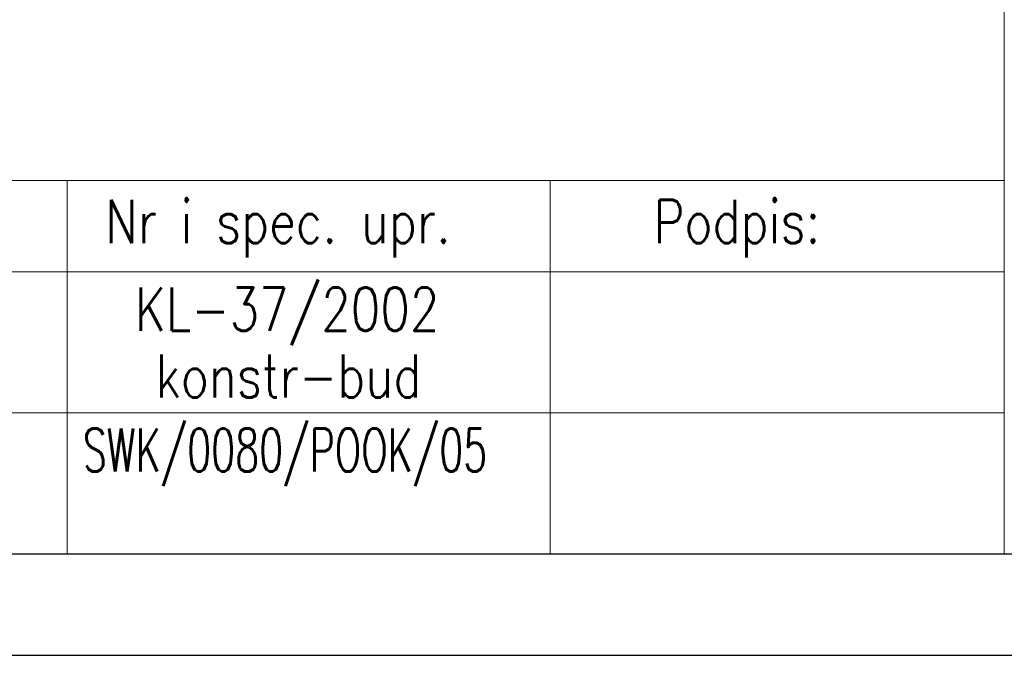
# Model space of a CAD drawing. Header units: millimetres. Extents: x -176817 to 571382, y -58489 to 156123.
# Tile 136 of 256: x -65000 to -64952, y 95737 to 95768. Entities that reach past the tile are written whole.
import ezdxf

# ---------------------------------------------------------------- set-up
doc = ezdxf.new("R2010")
doc.units = ezdxf.units.MM
doc.header["$LTSCALE"] = 0.2
for name, color, linetype, lineweight in [('-AAA Widok', 2, 'Continuous', 30), ('Prz', 5, 'Continuous', 13), ('SIATKA', 5, 'Continuous', 13), ('TABELA', 7, 'Continuous', 13)]:
    doc.layers.add(name, color=color, linetype=linetype, lineweight=lineweight)
doc.styles.add('ROMANS', font='romans.shx')

# ---------------------------------------------------------------- blocks, each defined once
blk = doc.blocks.new('A$C72E22663')
at = {"layer": 'Prz'}
blk.add_lwpolyline([(-1140, 0), (0, 0), (0, 459.29), (-1140, 459.29)], close=True, dxfattribs=at)
at = {"layer": 'TABELA', "color": 3}
for p, q in [((-248.8, 459.29), (-248.8, 0)), ((-1140, 149.76), (-248.8, 149.76)), ((-624.74, 56.54), (-624.74, 149.76)), ((-430.97, 56.54), (-430.97, 149.76)), ((-1140, 113.08), (-248.8, 113.08)), ((-624.74, 0), (-624.74, 93.22)), ((-430.97, 0), (-430.97, 93.22))]:
    blk.add_line(p, q, dxfattribs=at)
at = {"layer": 'TABELA', "color": 2}
blk.add_line((-1140, 56.54), (-248.8, 56.54), dxfattribs=at)
at = {"layer": 'TABELA', "color": 4, "style": 'ROMANS'}
for s, width, p in [('Nr i spec. upr.', 0.8, (-609.4, 124.65)), ('Podpis:', 0.8, (-389.52, 124.65)), ('KL-37/2002', 0.8, (-597.45, 89.49)), ('konstr-bud', 0.8, (-589.19, 62.68)), ('SWK/0080/POOK/05', 0.65, (-618.42, 32.95))]:
    blk.add_text(s, height=17.28, rotation=360, dxfattribs=dict(at, width=width)).set_placement(p)

msp = doc.modelspace()

# ---------------------------------------------------------------- linework, layer by layer
at = {"layer": '-AAA Widok'}
for points in [[(-65101.3996, 95737.1222), (-64916.3996, 95737.1222), (-64916.3996, 96019.1222), (-65101.3996, 96019.1222)], [(-65096.3996, 95742.1222), (-64921.3996, 95742.1222), (-64921.3996, 96014.1222), (-65096.3996, 96014.1222)]]:
    msp.add_lwpolyline(points, close=True, dxfattribs=at)

# ---------------------------------------------------------------- block references
at = {"layer": 'SIATKA', "color": 42, "xscale": 0.1228070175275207, "yscale": 0.1228070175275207, "zscale": 0.1228070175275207}
msp.add_blockref('A$C72E22663', (-64921.3996, 95742.1222), dxfattribs=at)

doc.saveas('drawing.dxf')
